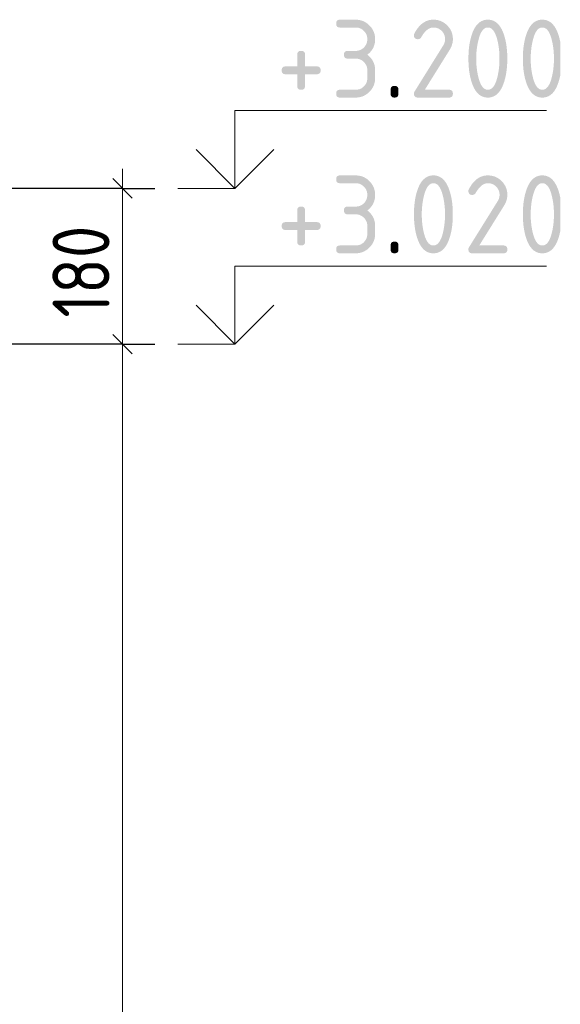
# Model space of a CAD drawing. Header units: millimetres. Extents: x -49773 to 2322955, y -3321 to 58485.
# Tile 120 of 256: x 544279 to 546362, y 26802 to 30596. Entities that reach past the tile are written whole.
import ezdxf

# ---------------------------------------------------------------- set-up
doc = ezdxf.new("R2010")
doc.units = ezdxf.units.MM
doc.layers.add('Высотная отметки_ общее', color=7, linetype='Continuous', lineweight=13)
doc.layers.add('Размерная линия_ общее', color=7, linetype='Continuous', lineweight=13)
doc.styles.add('ISOCPEUR', font='txt')

msp = doc.modelspace()

# ---------------------------------------------------------------- hatches: boundary and pattern name
at = {"layer": 'Высотная отметки_ общее', "linetype": 'Continuous', "lineweight": 25, "transparency": 33554687}
for points in [[(545573.6, 30446.1), (545543.6, 30446.1), (545541.7, 30446.1), (545540.1, 30446.3), (545538.4, 30446.6), (545537, 30447), (545535.6, 30447.5), (545534.4, 30448.2), (545533.3, 30448.9), (545532.3, 30449.8), (545531.4, 30450.8), (545530.7, 30452), (545530, 30453.1), (545529.5, 30454.5), (545529, 30456), (545528.8, 30457.6), (545528.6, 30459.2), (545528.6, 30461.1), (545528.6, 30463), (545528.8, 30464.6), (545529, 30466.3), (545529.5, 30467.7), (545530, 30469.1), (545530.7, 30470.3), (545531.4, 30471.4), (545532.3, 30472.4), (545533.3, 30473.3), (545534.4, 30474), (545535.6, 30474.7), (545537, 30475.2), (545538.4, 30475.7), (545540.1, 30475.9), (545541.7, 30476.1), (545543.6, 30476.1), (545573.6, 30476.1), (545578.3, 30476.1), (545582.6, 30477), (545587, 30477.8), (545591, 30479.4), (545595, 30481), (545598.6, 30483.5), (545602.2, 30485.9), (545605.5, 30489.2), (545608.7, 30492.5), (545611.2, 30496.1), (545613.6, 30499.7), (545615.3, 30503.7), (545616.9, 30507.7), (545617.7, 30512), (545618.5, 30516.4), (545618.5, 30521.1), (545618.5, 30525.7), (545617.7, 30530.1), (545616.9, 30534.4), (545615.2, 30538.3), (545613.6, 30542.3), (545611.1, 30545.9), (545608.7, 30549.6), (545605.4, 30552.9), (545602.1, 30556.2), (545598.4, 30558.6), (545594.8, 30561.1), (545590.8, 30562.7), (545586.8, 30564.4), (545582.5, 30565.2), (545578.2, 30566), (545573.6, 30566), (545513.6, 30566), (545511.7, 30566), (545510.1, 30566.3), (545508.4, 30566.5), (545507, 30567), (545505.6, 30567.4), (545504.4, 30568.1), (545503.3, 30568.8), (545502.3, 30569.8), (545501.4, 30570.7), (545500.7, 30571.9), (545500, 30573.1), (545499.5, 30574.5), (545499, 30575.9), (545498.8, 30577.5), (545498.6, 30579.2), (545498.6, 30581.1), (545498.6, 30582.9), (545498.8, 30584.6), (545499, 30586.2), (545499.5, 30587.6), (545500, 30589), (545500.7, 30590.2), (545501.4, 30591.4), (545502.3, 30592.3), (545503.3, 30593.3), (545504.4, 30594), (545505.6, 30594.7), (545507, 30595.1), (545508.4, 30595.6), (545510.1, 30595.8), (545511.7, 30596.1), (545513.6, 30596.1), (545573.6, 30596.1), (545577.4, 30596.1), (545581.2, 30595.7), (545584.9, 30595.4), (545588.5, 30594.7), (545592.2, 30594), (545595.6, 30593), (545599.1, 30591.9), (545602.4, 30590.6), (545605.7, 30589.2), (545608.9, 30587.5), (545612.1, 30585.7), (545615.1, 30583.7), (545618.1, 30581.6), (545621, 30579.2), (545623.9, 30576.8), (545626.6, 30574), (545629.4, 30571.3), (545631.8, 30568.4), (545634.2, 30565.5), (545636.2, 30562.5), (545638.3, 30559.4), (545640, 30556.3), (545641.7, 30553.1), (545643.1, 30549.8), (545644.5, 30546.5), (545645.5, 30543), (545646.5, 30539.6), (545647.2, 30536), (545647.9, 30532.4), (545648.3, 30528.7), (545648.6, 30525), (545648.6, 30521.1), (545648.6, 30516.4), (545648.1, 30512), (545647.7, 30507.6), (545646.7, 30503.4), (545645.8, 30499.2), (545644.4, 30495.2), (545643, 30491.2), (545641.1, 30487.5), (545639.2, 30483.7), (545636.9, 30480.2), (545634.5, 30476.7), (545631.7, 30473.4), (545628.9, 30470.1), (545625.6, 30467), (545622.4, 30464), (545618.6, 30461.1), (545622.4, 30458.3), (545625.6, 30455.2), (545628.9, 30452.1), (545631.7, 30448.8), (545634.5, 30445.5), (545636.9, 30442), (545639.2, 30438.5), (545641.1, 30434.7), (545643, 30431), (545644.4, 30427), (545645.8, 30423), (545646.7, 30418.8), (545647.7, 30414.6), (545648.1, 30410.2), (545648.6, 30405.8), (545648.6, 30401.1), (545648.6, 30371.1), (545648.6, 30367.2), (545648.3, 30363.5), (545647.9, 30359.7), (545647.2, 30356.1), (545646.5, 30352.5), (545645.5, 30349), (545644.5, 30345.6), (545643.1, 30342.3), (545641.7, 30338.9), (545640, 30335.8), (545638.3, 30332.6), (545636.2, 30329.6), (545634.1, 30326.5), (545631.7, 30323.6), (545629.3, 30320.8), (545626.5, 30318), (545623.8, 30315.3), (545620.9, 30312.9), (545618, 30310.5), (545614.9, 30308.4), (545611.9, 30306.4), (545608.7, 30304.7), (545605.6, 30302.9), (545602.3, 30301.6), (545598.9, 30300.2), (545595.5, 30299.2), (545592, 30298.1), (545588.5, 30297.5), (545584.9, 30296.8), (545581.1, 30296.4), (545577.4, 30296.1), (545573.6, 30296.1), (545513.6, 30296.1), (545511.7, 30296.1), (545510.1, 30296.3), (545508.4, 30296.6), (545507, 30297), (545505.6, 30297.5), (545504.4, 30298.2), (545503.3, 30298.9), (545502.3, 30299.8), (545501.4, 30300.8), (545500.7, 30302), (545500, 30303.1), (545499.5, 30304.5), (545499, 30305.9), (545498.8, 30307.6), (545498.6, 30309.2), (545498.6, 30311.1), (545498.6, 30313), (545498.8, 30314.6), (545499, 30316.3), (545499.5, 30317.7), (545500, 30319.1), (545500.7, 30320.3), (545501.4, 30321.4), (545502.3, 30322.4), (545503.3, 30323.3), (545504.4, 30324), (545505.6, 30324.7), (545507, 30325.2), (545508.4, 30325.7), (545510.1, 30325.9), (545511.7, 30326.1), (545513.6, 30326.1), (545573.6, 30326.1), (545578.3, 30326.1), (545582.6, 30327), (545587, 30327.8), (545591, 30329.4), (545595, 30331), (545598.6, 30333.5), (545602.2, 30335.9), (545605.5, 30339.2), (545608.7, 30342.5), (545611.2, 30346.1), (545613.6, 30349.7), (545615.3, 30353.7), (545616.9, 30357.7), (545617.7, 30362.1), (545618.5, 30366.4), (545618.5, 30371.1), (545618.5, 30401.1), (545618.5, 30405.8), (545617.7, 30410.1), (545616.9, 30414.4), (545615.2, 30418.4), (545613.6, 30422.3), (545611.1, 30426), (545608.7, 30429.6), (545605.4, 30432.9), (545602.1, 30436.2), (545598.4, 30438.7), (545594.8, 30441.1), (545590.8, 30442.8), (545586.8, 30444.4), (545582.5, 30445.3), (545578.2, 30446.1)], [(545873.2, 30596.1), (545877.1, 30596.1), (545880.9, 30595.7), (545884.6, 30595.4), (545888.2, 30594.7), (545891.8, 30594), (545895.3, 30593), (545898.7, 30592), (545902.1, 30590.6), (545905.4, 30589.2), (545908.5, 30587.5), (545911.7, 30585.8), (545914.7, 30583.8), (545917.8, 30581.7), (545920.7, 30579.3), (545923.5, 30576.9), (545926.3, 30574.2), (545929, 30571.4), (545931.4, 30568.5), (545933.8, 30565.6), (545935.9, 30562.6), (545937.9, 30559.6), (545939.6, 30556.4), (545941.4, 30553.3), (545942.7, 30549.9), (545944.1, 30546.6), (545945.1, 30543.2), (545946.1, 30539.7), (545946.8, 30536.1), (545947.5, 30532.5), (545947.9, 30528.7), (545948.2, 30525), (545948.2, 30521.1), (545948.2, 30515.8), (545947.4, 30510.4), (545946.5, 30505), (545944.8, 30499.6), (545943.1, 30494.2), (545940.5, 30488.8), (545938, 30483.4), (545934.6, 30477.9), (545840.1, 30326.1), (545933.2, 30326.1), (545935.1, 30326.1), (545936.7, 30325.9), (545938.4, 30325.7), (545939.8, 30325.2), (545941.2, 30324.7), (545942.3, 30324), (545943.5, 30323.3), (545944.5, 30322.4), (545945.4, 30321.4), (545946.1, 30320.3), (545946.8, 30319.1), (545947.3, 30317.7), (545947.7, 30316.3), (545948, 30314.6), (545948.2, 30313), (545948.2, 30311.1), (545948.2, 30309.2), (545948, 30307.6), (545947.7, 30305.9), (545947.3, 30304.5), (545946.8, 30303.1), (545946.1, 30302), (545945.4, 30300.8), (545944.5, 30299.8), (545943.5, 30298.9), (545942.3, 30298.2), (545941.2, 30297.5), (545939.8, 30297), (545938.4, 30296.6), (545936.7, 30296.3), (545935.1, 30296.1), (545933.2, 30296.1), (545813.2, 30296.1), (545811.4, 30296.1), (545809.7, 30296.3), (545808.1, 30296.6), (545806.7, 30297), (545805.3, 30297.5), (545804.1, 30298.2), (545802.9, 30298.9), (545802, 30299.8), (545801.1, 30300.8), (545800.4, 30301.9), (545799.7, 30303.1), (545799.2, 30304.5), (545798.7, 30305.9), (545798.5, 30307.6), (545798.3, 30309.2), (545798.3, 30311.1), (545798.3, 30313.4), (545798.9, 30315.5), (545799.5, 30317.7), (545800.8, 30319.7), (545910.7, 30496.3), (545912.6, 30499.3), (545914, 30502.3), (545915.4, 30505.4), (545916.3, 30508.5), (545917.3, 30511.6), (545917.8, 30514.7), (545918.2, 30517.9), (545918.2, 30521), (545918.2, 30525.7), (545917.4, 30530), (545916.6, 30534.3), (545914.9, 30538.3), (545913.3, 30542.3), (545910.8, 30545.9), (545908.3, 30549.6), (545905, 30552.9), (545901.7, 30556.1), (545898.1, 30558.6), (545894.5, 30561.1), (545890.5, 30562.7), (545886.5, 30564.4), (545882.2, 30565.2), (545877.9, 30566), (545873.2, 30566), (545870, 30566), (545866.9, 30565.4), (545863.8, 30564.8), (545860.8, 30563.7), (545857.7, 30562.5), (545854.7, 30560.7), (545851.7, 30559), (545848.8, 30556.6), (545845.8, 30554.2), (545842.9, 30551.3), (545840.1, 30548.3), (545837.2, 30544.8), (545834.4, 30541.3), (545831.7, 30537.2), (545828.9, 30533), (545826.2, 30528.3), (545825.2, 30526.5), (545823.9, 30525.1), (545822.5, 30523.8), (545820.9, 30522.9), (545819.3, 30522), (545817.4, 30521.5), (545815.5, 30521), (545813.2, 30521), (545811.4, 30521), (545809.7, 30521.3), (545808.1, 30521.5), (545806.7, 30522), (545805.3, 30522.4), (545804.1, 30523.2), (545802.9, 30523.9), (545802, 30524.8), (545801.1, 30525.7), (545800.4, 30526.9), (545799.7, 30528.1), (545799.2, 30529.5), (545798.7, 30530.9), (545798.5, 30532.5), (545798.3, 30534.2), (545798.3, 30536), (545798.3, 30537.7), (545798.6, 30539.3), (545798.9, 30540.8), (545799.6, 30542.2), (545803.1, 30548.9), (545806.9, 30554.8), (545810.7, 30560.7), (545814.7, 30565.8), (545818.7, 30570.8), (545823.1, 30575), (545827.4, 30579.2), (545832, 30582.6), (545836.6, 30586), (545841.5, 30588.5), (545846.4, 30591), (545851.5, 30592.7), (545856.7, 30594.4), (545862.1, 30595.2), (545867.5, 30596.1)], [(545348.6, 30386), (545303.6, 30386), (545301.7, 30386), (545300.1, 30386.2), (545298.5, 30386.4), (545297.1, 30386.9), (545295.6, 30387.4), (545294.5, 30388.1), (545293.3, 30388.8), (545292.4, 30389.7), (545291.4, 30390.7), (545290.7, 30391.8), (545290, 30393), (545289.6, 30394.4), (545289.1, 30395.8), (545288.9, 30397.5), (545288.6, 30399.1), (545288.6, 30401), (545288.6, 30402.9), (545288.9, 30404.5), (545289.1, 30406.2), (545289.6, 30407.6), (545290, 30409), (545290.7, 30410.2), (545291.4, 30411.3), (545292.4, 30412.3), (545293.3, 30413.2), (545294.5, 30413.9), (545295.6, 30414.6), (545297.1, 30415.1), (545298.5, 30415.6), (545300.1, 30415.8), (545301.7, 30416), (545303.6, 30416), (545348.6, 30416), (545348.6, 30461.1), (545348.6, 30463), (545348.8, 30464.6), (545349.1, 30466.3), (545349.5, 30467.7), (545350, 30469.1), (545350.7, 30470.3), (545351.4, 30471.4), (545352.4, 30472.4), (545353.3, 30473.3), (545354.5, 30474), (545355.6, 30474.7), (545357.1, 30475.2), (545358.5, 30475.7), (545360.1, 30475.9), (545361.7, 30476.1), (545363.6, 30476.1), (545365.5, 30476.1), (545367.2, 30475.9), (545368.8, 30475.7), (545370.2, 30475.2), (545371.6, 30474.7), (545372.8, 30474), (545374, 30473.3), (545374.9, 30472.4), (545375.8, 30471.4), (545376.5, 30470.3), (545377.2, 30469.1), (545377.7, 30467.7), (545378.2, 30466.3), (545378.4, 30464.6), (545378.7, 30463), (545378.7, 30461.1), (545378.7, 30416), (545423.6, 30416), (545425.5, 30416), (545427.2, 30415.8), (545428.8, 30415.6), (545430.2, 30415.1), (545431.6, 30414.6), (545432.8, 30413.9), (545434, 30413.2), (545434.9, 30412.3), (545435.8, 30411.3), (545436.5, 30410.2), (545437.2, 30409), (545437.7, 30407.6), (545438.2, 30406.2), (545438.4, 30404.5), (545438.6, 30402.9), (545438.6, 30401), (545438.6, 30399.1), (545438.4, 30397.5), (545438.2, 30395.8), (545437.7, 30394.4), (545437.2, 30393), (545436.5, 30391.8), (545435.8, 30390.7), (545434.9, 30389.7), (545434, 30388.8), (545432.8, 30388.1), (545431.6, 30387.4), (545430.2, 30386.9), (545428.8, 30386.4), (545427.2, 30386.2), (545425.5, 30386), (545423.6, 30386), (545378.7, 30386), (545378.7, 30341.1), (545378.7, 30339.2), (545378.4, 30337.6), (545378.2, 30336), (545377.7, 30334.6), (545377.2, 30333.2), (545376.5, 30332), (545375.8, 30330.8), (545374.9, 30329.9), (545374, 30328.9), (545372.8, 30328.2), (545371.6, 30327.5), (545370.2, 30327.1), (545368.8, 30326.6), (545367.2, 30326.4), (545365.5, 30326.1), (545363.6, 30326.1), (545361.7, 30326.1), (545360.1, 30326.4), (545358.5, 30326.6), (545357.1, 30327.1), (545355.6, 30327.5), (545354.5, 30328.2), (545353.3, 30328.9), (545352.4, 30329.9), (545351.4, 30330.8), (545350.7, 30332), (545350, 30333.2), (545349.5, 30334.6), (545349.1, 30336), (545348.8, 30337.6), (545348.6, 30339.2), (545348.6, 30341.1)], [(545708.4, 30326.1), (545708.4, 30328), (545708.7, 30329.7), (545708.9, 30331.3), (545709.4, 30332.7), (545709.8, 30334.1), (545710.5, 30335.3), (545711.3, 30336.5), (545712.2, 30337.4), (545713.1, 30338.3), (545714.3, 30339.1), (545715.5, 30339.8), (545716.9, 30340.2), (545718.3, 30340.7), (545719.9, 30340.9), (545721.6, 30341.2), (545723.5, 30341.2), (545725.3, 30341.2), (545727, 30340.9), (545728.6, 30340.7), (545730, 30340.2), (545731.4, 30339.8), (545732.6, 30339.1), (545733.8, 30338.3), (545734.7, 30337.4), (545735.7, 30336.5), (545736.4, 30335.3), (545737.1, 30334.1), (545737.6, 30332.7), (545738, 30331.3), (545738.3, 30329.7), (545738.5, 30328), (545738.5, 30326.1), (545738.5, 30311.1), (545738.5, 30309.2), (545738.3, 30307.6), (545738, 30305.9), (545737.6, 30304.5), (545737.1, 30303.1), (545736.4, 30302), (545735.7, 30300.8), (545734.7, 30299.8), (545733.8, 30298.9), (545732.6, 30298.2), (545731.4, 30297.5), (545730, 30297), (545728.6, 30296.6), (545727, 30296.3), (545725.3, 30296.1), (545723.5, 30296.1), (545721.6, 30296.1), (545719.9, 30296.3), (545718.3, 30296.6), (545716.9, 30297), (545715.5, 30297.5), (545714.3, 30298.2), (545713.1, 30298.9), (545712.2, 30299.8), (545711.3, 30300.8), (545710.5, 30302), (545709.8, 30303.1), (545709.4, 30304.5), (545708.9, 30305.9), (545708.7, 30307.6), (545708.4, 30309.2), (545708.4, 30311.1)], [(545573.6, 29846.1), (545543.6, 29846.1), (545541.7, 29846.1), (545540.1, 29846.3), (545538.4, 29846.6), (545537, 29847), (545535.6, 29847.5), (545534.4, 29848.2), (545533.3, 29848.9), (545532.3, 29849.8), (545531.4, 29850.8), (545530.7, 29852), (545530, 29853.1), (545529.5, 29854.5), (545529, 29856), (545528.8, 29857.6), (545528.6, 29859.2), (545528.6, 29861.1), (545528.6, 29863), (545528.8, 29864.6), (545529, 29866.3), (545529.5, 29867.7), (545530, 29869.1), (545530.7, 29870.3), (545531.4, 29871.4), (545532.3, 29872.4), (545533.3, 29873.3), (545534.4, 29874), (545535.6, 29874.7), (545537, 29875.2), (545538.4, 29875.7), (545540.1, 29875.9), (545541.7, 29876.1), (545543.6, 29876.1), (545573.6, 29876.1), (545578.3, 29876.1), (545582.6, 29877), (545587, 29877.8), (545591, 29879.4), (545595, 29881), (545598.6, 29883.5), (545602.2, 29885.9), (545605.5, 29889.2), (545608.7, 29892.5), (545611.2, 29896.1), (545613.6, 29899.7), (545615.3, 29903.7), (545616.9, 29907.7), (545617.7, 29912), (545618.5, 29916.4), (545618.5, 29921.1), (545618.5, 29925.7), (545617.7, 29930.1), (545616.9, 29934.4), (545615.2, 29938.3), (545613.6, 29942.3), (545611.1, 29945.9), (545608.7, 29949.6), (545605.4, 29952.9), (545602.1, 29956.2), (545598.4, 29958.6), (545594.8, 29961.1), (545590.8, 29962.7), (545586.8, 29964.4), (545582.5, 29965.2), (545578.2, 29966), (545573.6, 29966), (545513.6, 29966), (545511.7, 29966), (545510.1, 29966.3), (545508.4, 29966.5), (545507, 29967), (545505.6, 29967.4), (545504.4, 29968.1), (545503.3, 29968.8), (545502.3, 29969.8), (545501.4, 29970.7), (545500.7, 29971.9), (545500, 29973.1), (545499.5, 29974.5), (545499, 29975.9), (545498.8, 29977.5), (545498.6, 29979.2), (545498.6, 29981.1), (545498.6, 29982.9), (545498.8, 29984.6), (545499, 29986.2), (545499.5, 29987.6), (545500, 29989), (545500.7, 29990.2), (545501.4, 29991.4), (545502.3, 29992.3), (545503.3, 29993.3), (545504.4, 29994), (545505.6, 29994.7), (545507, 29995.1), (545508.4, 29995.6), (545510.1, 29995.8), (545511.7, 29996.1), (545513.6, 29996.1), (545573.6, 29996.1), (545577.4, 29996.1), (545581.2, 29995.7), (545584.9, 29995.4), (545588.5, 29994.7), (545592.2, 29994), (545595.6, 29993), (545599.1, 29991.9), (545602.4, 29990.6), (545605.7, 29989.2), (545608.9, 29987.5), (545612.1, 29985.7), (545615.1, 29983.7), (545618.1, 29981.6), (545621, 29979.2), (545623.9, 29976.8), (545626.6, 29974), (545629.4, 29971.3), (545631.8, 29968.4), (545634.2, 29965.5), (545636.2, 29962.5), (545638.3, 29959.4), (545640, 29956.3), (545641.7, 29953.1), (545643.1, 29949.8), (545644.5, 29946.5), (545645.5, 29943), (545646.5, 29939.6), (545647.2, 29936), (545647.9, 29932.4), (545648.3, 29928.7), (545648.6, 29925), (545648.6, 29921.1), (545648.6, 29916.4), (545648.1, 29912), (545647.7, 29907.6), (545646.7, 29903.4), (545645.8, 29899.2), (545644.4, 29895.2), (545643, 29891.2), (545641.1, 29887.5), (545639.2, 29883.7), (545636.9, 29880.2), (545634.5, 29876.7), (545631.7, 29873.4), (545628.9, 29870.1), (545625.6, 29867), (545622.4, 29864), (545618.6, 29861.1), (545622.4, 29858.3), (545625.6, 29855.2), (545628.9, 29852.1), (545631.7, 29848.8), (545634.5, 29845.5), (545636.9, 29842), (545639.2, 29838.5), (545641.1, 29834.7), (545643, 29831), (545644.4, 29827), (545645.8, 29823), (545646.7, 29818.8), (545647.7, 29814.6), (545648.1, 29810.2), (545648.6, 29805.8), (545648.6, 29801.1), (545648.6, 29771.1), (545648.6, 29767.2), (545648.3, 29763.5), (545647.9, 29759.7), (545647.2, 29756.1), (545646.5, 29752.5), (545645.5, 29749), (545644.5, 29745.6), (545643.1, 29742.3), (545641.7, 29738.9), (545640, 29735.8), (545638.3, 29732.6), (545636.2, 29729.6), (545634.1, 29726.5), (545631.7, 29723.6), (545629.3, 29720.8), (545626.5, 29718), (545623.8, 29715.3), (545620.9, 29712.9), (545618, 29710.5), (545614.9, 29708.4), (545611.9, 29706.4), (545608.7, 29704.7), (545605.6, 29702.9), (545602.3, 29701.6), (545598.9, 29700.2), (545595.5, 29699.2), (545592, 29698.1), (545588.5, 29697.5), (545584.9, 29696.8), (545581.1, 29696.4), (545577.4, 29696.1), (545573.6, 29696.1), (545513.6, 29696.1), (545511.7, 29696.1), (545510.1, 29696.3), (545508.4, 29696.6), (545507, 29697), (545505.6, 29697.5), (545504.4, 29698.2), (545503.3, 29698.9), (545502.3, 29699.8), (545501.4, 29700.8), (545500.7, 29702), (545500, 29703.1), (545499.5, 29704.5), (545499, 29705.9), (545498.8, 29707.6), (545498.6, 29709.2), (545498.6, 29711.1), (545498.6, 29713), (545498.8, 29714.6), (545499, 29716.3), (545499.5, 29717.7), (545500, 29719.1), (545500.7, 29720.3), (545501.4, 29721.4), (545502.3, 29722.4), (545503.3, 29723.3), (545504.4, 29724), (545505.6, 29724.7), (545507, 29725.2), (545508.4, 29725.7), (545510.1, 29725.9), (545511.7, 29726.1), (545513.6, 29726.1), (545573.6, 29726.1), (545578.3, 29726.1), (545582.6, 29727), (545587, 29727.8), (545591, 29729.4), (545595, 29731), (545598.6, 29733.5), (545602.2, 29735.9), (545605.5, 29739.2), (545608.7, 29742.5), (545611.2, 29746.1), (545613.6, 29749.7), (545615.3, 29753.7), (545616.9, 29757.7), (545617.7, 29762.1), (545618.5, 29766.4), (545618.5, 29771.1), (545618.5, 29801.1), (545618.5, 29805.8), (545617.7, 29810.1), (545616.9, 29814.4), (545615.2, 29818.4), (545613.6, 29822.3), (545611.1, 29826), (545608.7, 29829.6), (545605.4, 29832.9), (545602.1, 29836.2), (545598.4, 29838.7), (545594.8, 29841.1), (545590.8, 29842.8), (545586.8, 29844.4), (545582.5, 29845.3), (545578.2, 29846.1)], [(546083.1, 29996.1), (546087, 29996.1), (546090.7, 29995.7), (546094.4, 29995.4), (546098, 29994.7), (546101.7, 29994), (546105.1, 29993), (546108.6, 29992), (546111.9, 29990.6), (546115.2, 29989.2), (546118.4, 29987.5), (546121.6, 29985.8), (546124.6, 29983.8), (546127.6, 29981.7), (546130.5, 29979.3), (546133.4, 29976.9), (546136.1, 29974.2), (546138.9, 29971.4), (546141.3, 29968.5), (546143.6, 29965.6), (546145.7, 29962.6), (546147.8, 29959.6), (546149.5, 29956.4), (546151.2, 29953.3), (546152.6, 29949.9), (546153.9, 29946.6), (546155, 29943.2), (546156, 29939.7), (546156.7, 29936.1), (546157.4, 29932.5), (546157.7, 29928.7), (546158, 29925), (546158, 29921.1), (546158, 29915.8), (546157.2, 29910.4), (546156.3, 29905), (546154.6, 29899.6), (546152.9, 29894.2), (546150.4, 29888.8), (546147.8, 29883.4), (546144.4, 29877.9), (546049.9, 29726.1), (546143, 29726.1), (546144.9, 29726.1), (546146.6, 29725.9), (546148.2, 29725.7), (546149.6, 29725.2), (546151, 29724.7), (546152.2, 29724), (546153.4, 29723.3), (546154.3, 29722.4), (546155.2, 29721.4), (546155.9, 29720.3), (546156.6, 29719.1), (546157.1, 29717.7), (546157.6, 29716.3), (546157.8, 29714.6), (546158, 29713), (546158, 29711.1), (546158, 29709.2), (546157.8, 29707.6), (546157.6, 29705.9), (546157.1, 29704.5), (546156.6, 29703.1), (546155.9, 29702), (546155.2, 29700.8), (546154.3, 29699.8), (546153.4, 29698.9), (546152.2, 29698.2), (546151, 29697.5), (546149.6, 29697), (546148.2, 29696.6), (546146.6, 29696.3), (546144.9, 29696.1), (546143, 29696.1), (546023.1, 29696.1), (546021.2, 29696.1), (546019.6, 29696.3), (546017.9, 29696.6), (546016.5, 29697), (546015.1, 29697.5), (546013.9, 29698.2), (546012.8, 29698.9), (546011.8, 29699.8), (546010.9, 29700.8), (546010.2, 29701.9), (546009.5, 29703.1), (546009, 29704.5), (546008.6, 29705.9), (546008.3, 29707.6), (546008.1, 29709.2), (546008.1, 29711.1), (546008.1, 29713.4), (546008.7, 29715.5), (546009.3, 29717.7), (546010.6, 29719.7), (546120.5, 29896.3), (546122.4, 29899.3), (546123.8, 29902.3), (546125.2, 29905.4), (546126.2, 29908.5), (546127.1, 29911.6), (546127.6, 29914.7), (546128, 29917.9), (546128, 29921), (546128, 29925.7), (546127.2, 29930), (546126.4, 29934.3), (546124.8, 29938.3), (546123.1, 29942.3), (546120.6, 29945.9), (546118.2, 29949.6), (546114.9, 29952.9), (546111.6, 29956.1), (546107.9, 29958.6), (546104.3, 29961.1), (546100.3, 29962.7), (546096.4, 29964.4), (546092, 29965.2), (546087.7, 29966), (546083.1, 29966), (546079.9, 29966), (546076.8, 29965.4), (546073.6, 29964.8), (546070.6, 29963.7), (546067.5, 29962.5), (546064.5, 29960.7), (546061.5, 29959), (546058.6, 29956.6), (546055.6, 29954.2), (546052.8, 29951.3), (546049.9, 29948.3), (546047.1, 29944.8), (546044.2, 29941.3), (546041.5, 29937.2), (546038.7, 29933), (546036, 29928.3), (546035, 29926.5), (546033.7, 29925.1), (546032.4, 29923.8), (546030.8, 29922.9), (546029.1, 29922), (546027.2, 29921.5), (546025.3, 29921), (546023.1, 29921), (546021.2, 29921), (546019.6, 29921.3), (546017.9, 29921.5), (546016.5, 29922), (546015.1, 29922.4), (546013.9, 29923.2), (546012.8, 29923.9), (546011.8, 29924.8), (546010.9, 29925.7), (546010.2, 29926.9), (546009.5, 29928.1), (546009, 29929.5), (546008.6, 29930.9), (546008.3, 29932.5), (546008.1, 29934.2), (546008.1, 29936), (546008.1, 29937.7), (546008.4, 29939.3), (546008.8, 29940.8), (546009.5, 29942.2), (546012.9, 29948.9), (546016.7, 29954.8), (546020.5, 29960.7), (546024.5, 29965.8), (546028.6, 29970.8), (546032.9, 29975), (546037.2, 29979.2), (546041.8, 29982.6), (546046.4, 29986), (546051.3, 29988.5), (546056.2, 29991), (546061.3, 29992.7), (546066.5, 29994.4), (546071.9, 29995.2), (546077.4, 29996.1)], [(545348.6, 29786), (545303.6, 29786), (545301.7, 29786), (545300.1, 29786.2), (545298.5, 29786.4), (545297.1, 29786.9), (545295.6, 29787.4), (545294.5, 29788.1), (545293.3, 29788.8), (545292.4, 29789.7), (545291.4, 29790.7), (545290.7, 29791.8), (545290, 29793), (545289.6, 29794.4), (545289.1, 29795.8), (545288.9, 29797.5), (545288.6, 29799.1), (545288.6, 29801), (545288.6, 29802.9), (545288.9, 29804.5), (545289.1, 29806.2), (545289.6, 29807.6), (545290, 29809), (545290.7, 29810.2), (545291.4, 29811.3), (545292.4, 29812.3), (545293.3, 29813.2), (545294.5, 29813.9), (545295.6, 29814.6), (545297.1, 29815.1), (545298.5, 29815.6), (545300.1, 29815.8), (545301.7, 29816), (545303.6, 29816), (545348.6, 29816), (545348.6, 29861.1), (545348.6, 29863), (545348.8, 29864.6), (545349.1, 29866.3), (545349.5, 29867.7), (545350, 29869.1), (545350.7, 29870.3), (545351.4, 29871.4), (545352.4, 29872.4), (545353.3, 29873.3), (545354.5, 29874), (545355.6, 29874.7), (545357.1, 29875.2), (545358.5, 29875.7), (545360.1, 29875.9), (545361.7, 29876.1), (545363.6, 29876.1), (545365.5, 29876.1), (545367.2, 29875.9), (545368.8, 29875.7), (545370.2, 29875.2), (545371.6, 29874.7), (545372.8, 29874), (545374, 29873.3), (545374.9, 29872.4), (545375.8, 29871.4), (545376.5, 29870.3), (545377.2, 29869.1), (545377.7, 29867.7), (545378.2, 29866.3), (545378.4, 29864.6), (545378.7, 29863), (545378.7, 29861.1), (545378.7, 29816), (545423.6, 29816), (545425.5, 29816), (545427.2, 29815.8), (545428.8, 29815.6), (545430.2, 29815.1), (545431.6, 29814.6), (545432.8, 29813.9), (545434, 29813.2), (545434.9, 29812.3), (545435.8, 29811.3), (545436.5, 29810.2), (545437.2, 29809), (545437.7, 29807.6), (545438.2, 29806.2), (545438.4, 29804.5), (545438.6, 29802.9), (545438.6, 29801), (545438.6, 29799.1), (545438.4, 29797.5), (545438.2, 29795.8), (545437.7, 29794.4), (545437.2, 29793), (545436.5, 29791.8), (545435.8, 29790.7), (545434.9, 29789.7), (545434, 29788.8), (545432.8, 29788.1), (545431.6, 29787.4), (545430.2, 29786.9), (545428.8, 29786.4), (545427.2, 29786.2), (545425.5, 29786), (545423.6, 29786), (545378.7, 29786), (545378.7, 29741.1), (545378.7, 29739.2), (545378.4, 29737.6), (545378.2, 29736), (545377.7, 29734.6), (545377.2, 29733.2), (545376.5, 29732), (545375.8, 29730.8), (545374.9, 29729.9), (545374, 29728.9), (545372.8, 29728.2), (545371.6, 29727.5), (545370.2, 29727.1), (545368.8, 29726.6), (545367.2, 29726.4), (545365.5, 29726.1), (545363.6, 29726.1), (545361.7, 29726.1), (545360.1, 29726.4), (545358.5, 29726.6), (545357.1, 29727.1), (545355.6, 29727.5), (545354.5, 29728.2), (545353.3, 29728.9), (545352.4, 29729.9), (545351.4, 29730.8), (545350.7, 29732), (545350, 29733.2), (545349.5, 29734.6), (545349.1, 29736), (545348.8, 29737.6), (545348.6, 29739.2), (545348.6, 29741.1)], [(545708.4, 29726.1), (545708.4, 29728), (545708.7, 29729.7), (545708.9, 29731.3), (545709.4, 29732.7), (545709.8, 29734.1), (545710.5, 29735.3), (545711.3, 29736.5), (545712.2, 29737.4), (545713.1, 29738.3), (545714.3, 29739.1), (545715.5, 29739.8), (545716.9, 29740.2), (545718.3, 29740.7), (545719.9, 29740.9), (545721.6, 29741.2), (545723.5, 29741.2), (545725.3, 29741.2), (545727, 29740.9), (545728.6, 29740.7), (545730, 29740.2), (545731.4, 29739.8), (545732.6, 29739.1), (545733.8, 29738.3), (545734.7, 29737.4), (545735.7, 29736.5), (545736.4, 29735.3), (545737.1, 29734.1), (545737.6, 29732.7), (545738, 29731.3), (545738.3, 29729.7), (545738.5, 29728), (545738.5, 29726.1), (545738.5, 29711.1), (545738.5, 29709.2), (545738.3, 29707.6), (545738, 29705.9), (545737.6, 29704.5), (545737.1, 29703.1), (545736.4, 29702), (545735.7, 29700.8), (545734.7, 29699.8), (545733.8, 29698.9), (545732.6, 29698.2), (545731.4, 29697.5), (545730, 29697), (545728.6, 29696.6), (545727, 29696.3), (545725.3, 29696.1), (545723.5, 29696.1), (545721.6, 29696.1), (545719.9, 29696.3), (545718.3, 29696.6), (545716.9, 29697), (545715.5, 29697.5), (545714.3, 29698.2), (545713.1, 29698.9), (545712.2, 29699.8), (545711.3, 29700.8), (545710.5, 29702), (545709.8, 29703.1), (545709.4, 29704.5), (545708.9, 29705.9), (545708.7, 29707.6), (545708.4, 29709.2), (545708.4, 29711.1)]]:
    msp.add_hatch(color=7, dxfattribs=at).paths.add_polyline_path(points, flags=16)
h = msp.add_hatch(color=7, dxfattribs=at)
h.paths.add_polyline_path([(546127.8, 30446.1), (546127.8, 30455.4), (546127.3, 30464.4), (546126.8, 30473.5), (546125.8, 30482.3), (546124.9, 30491), (546123.4, 30499.5), (546121.9, 30508), (546119.9, 30516.3), (546118.4, 30522.5), (546116.7, 30527.9), (546115, 30533.4), (546113.1, 30538), (546111.2, 30542.7), (546109.1, 30546.6), (546107, 30550.5), (546104.7, 30553.6), (546102.4, 30556.7), (546099.9, 30559), (546097.4, 30561.4), (546094.6, 30562.9), (546091.9, 30564.5), (546089, 30565.3), (546086.1, 30566), (546083, 30566), (546079.9, 30566), (546077, 30565.3), (546074.2, 30564.5), (546071.5, 30562.9), (546068.8, 30561.3), (546066.3, 30559), (546063.8, 30556.7), (546061.5, 30553.5), (546059.2, 30550.4), (546057.1, 30546.5), (546055, 30542.6), (546053.1, 30537.9), (546051.2, 30533.2), (546049.6, 30527.8), (546047.9, 30522.3), (546046.4, 30516.1), (546044.3, 30507.7), (546042.8, 30499.1), (546041.3, 30490.5), (546040.2, 30481.8), (546039.2, 30473), (546038.7, 30464.1), (546038.2, 30455.2), (546038.2, 30446.1), (546038.2, 30436.8), (546038.7, 30427.8), (546039.2, 30418.8), (546040.2, 30410), (546041.2, 30401.3), (546042.7, 30392.7), (546044.1, 30384.2), (546046.1, 30375.9), (546047.6, 30369.7), (546049.3, 30364.2), (546051, 30358.8), (546052.9, 30354.1), (546054.8, 30349.5), (546056.9, 30345.6), (546059, 30341.7), (546061.3, 30338.6), (546063.7, 30335.5), (546066.2, 30333.1), (546068.7, 30330.8), (546071.4, 30329.3), (546074.1, 30327.7), (546077, 30326.9), (546079.9, 30326.1), (546083, 30326.1), (546086.1, 30326.1), (546089, 30326.9), (546091.9, 30327.7), (546094.6, 30329.3), (546097.4, 30330.8), (546099.9, 30333.1), (546102.4, 30335.5), (546104.7, 30338.6), (546107, 30341.7), (546109.1, 30345.6), (546111.2, 30349.5), (546113.1, 30354.1), (546115, 30358.8), (546116.7, 30364.2), (546118.4, 30369.7), (546119.9, 30375.9), (546121.9, 30384.2), (546123.4, 30392.7), (546124.9, 30401.3), (546125.8, 30410), (546126.8, 30418.8), (546127.3, 30427.8), (546127.8, 30436.8)])
h.paths.add_polyline_path([(546157.9, 30446.1), (546157.9, 30439.4), (546157.7, 30432.9), (546157.5, 30426.4), (546157.1, 30420.2), (546156.6, 30413.9), (546156, 30407.9), (546155.4, 30401.9), (546154.6, 30396.1), (546153.8, 30390.3), (546152.7, 30384.7), (546151.7, 30379.2), (546150.5, 30373.8), (546149.2, 30368.5), (546147.8, 30363.4), (546146.4, 30358.2), (546144.7, 30353.4), (546142.3, 30346.2), (546139.5, 30339.9), (546136.8, 30333.7), (546133.6, 30328.3), (546130.5, 30322.9), (546127, 30318.5), (546123.5, 30314), (546119.7, 30310.4), (546115.8, 30306.8), (546111.6, 30304.1), (546107.4, 30301.5), (546102.8, 30299.7), (546098.2, 30297.9), (546093.3, 30297), (546088.3, 30296.1), (546083, 30296.1), (546077.7, 30296.1), (546072.8, 30297), (546067.8, 30297.9), (546063.2, 30299.7), (546058.7, 30301.4), (546054.5, 30304.1), (546050.2, 30306.8), (546046.4, 30310.3), (546042.5, 30313.9), (546039, 30318.4), (546035.5, 30322.8), (546032.4, 30328.2), (546029.3, 30333.5), (546026.5, 30339.8), (546023.7, 30346), (546021.3, 30353.1), (546019.7, 30358), (546018.2, 30363.1), (546016.8, 30368.2), (546015.6, 30373.6), (546014.3, 30378.9), (546013.3, 30384.5), (546012.3, 30390.1), (546011.4, 30395.9), (546010.6, 30401.7), (546010, 30407.8), (546009.4, 30413.8), (546009, 30420.1), (546008.6, 30426.3), (546008.4, 30432.8), (546008.2, 30439.3), (546008.2, 30446.1), (546008.2, 30452.8), (546008.4, 30459.3), (546008.6, 30465.8), (546009, 30472.1), (546009.4, 30478.4), (546010, 30484.4), (546010.6, 30490.4), (546011.4, 30496.3), (546012.3, 30502.1), (546013.3, 30507.6), (546014.3, 30513.2), (546015.6, 30518.6), (546016.8, 30523.9), (546018.2, 30529), (546019.7, 30534.2), (546021.3, 30539), (546023.7, 30546.2), (546026.5, 30552.4), (546029.3, 30558.6), (546032.4, 30564), (546035.5, 30569.3), (546039, 30573.8), (546042.5, 30578.3), (546046.4, 30581.8), (546050.2, 30585.4), (546054.5, 30588.1), (546058.7, 30590.7), (546063.2, 30592.5), (546067.8, 30594.3), (546072.8, 30595.2), (546077.7, 30596.1), (546083, 30596.1), (546088.3, 30596.1), (546093.3, 30595.2), (546098.2, 30594.3), (546102.8, 30592.5), (546107.4, 30590.7), (546111.6, 30588), (546115.8, 30585.4), (546119.7, 30581.8), (546123.5, 30578.2), (546127, 30573.7), (546130.5, 30569.2), (546133.6, 30563.9), (546136.8, 30558.5), (546139.5, 30552.2), (546142.3, 30546), (546144.7, 30538.8), (546146.4, 30533.9), (546147.8, 30528.8), (546149.2, 30523.7), (546150.5, 30518.4), (546151.7, 30513), (546152.7, 30507.4), (546153.8, 30501.9), (546154.6, 30496.1), (546155.4, 30490.3), (546156, 30484.3), (546156.6, 30478.2), (546157.1, 30472), (546157.5, 30465.7), (546157.7, 30459.3), (546157.9, 30452.8)], flags=16)
h = msp.add_hatch(color=7, dxfattribs=at)
h.paths.add_polyline_path([(546337.7, 30446.1), (546337.7, 30455.4), (546337.2, 30464.4), (546336.7, 30473.5), (546335.7, 30482.3), (546334.7, 30491), (546333.2, 30499.5), (546331.7, 30508), (546329.7, 30516.3), (546328.2, 30522.5), (546326.5, 30527.9), (546324.8, 30533.4), (546322.9, 30538), (546321, 30542.7), (546318.9, 30546.6), (546316.8, 30550.5), (546314.5, 30553.6), (546312.2, 30556.7), (546309.7, 30559), (546307.2, 30561.4), (546304.5, 30562.9), (546301.8, 30564.5), (546298.9, 30565.3), (546296, 30566), (546292.8, 30566), (546289.8, 30566), (546286.9, 30565.3), (546284, 30564.5), (546281.3, 30562.9), (546278.6, 30561.3), (546276.1, 30559), (546273.6, 30556.7), (546271.4, 30553.5), (546269.1, 30550.4), (546267, 30546.5), (546264.9, 30542.6), (546263, 30537.9), (546261.1, 30533.2), (546259.4, 30527.8), (546257.7, 30522.3), (546256.2, 30516.1), (546254.1, 30507.7), (546252.6, 30499.1), (546251.1, 30490.5), (546250.1, 30481.8), (546249.1, 30473), (546248.6, 30464.1), (546248, 30455.2), (546248, 30446.1), (546248, 30436.8), (546248.5, 30427.8), (546249, 30418.8), (546250, 30410), (546251, 30401.3), (546252.5, 30392.7), (546254, 30384.2), (546256, 30375.9), (546257.5, 30369.7), (546259.2, 30364.2), (546260.9, 30358.8), (546262.8, 30354.1), (546264.7, 30349.5), (546266.8, 30345.6), (546268.9, 30341.7), (546271.2, 30338.6), (546273.5, 30335.5), (546276, 30333.1), (546278.5, 30330.8), (546281.2, 30329.3), (546283.9, 30327.7), (546286.8, 30326.9), (546289.7, 30326.1), (546292.8, 30326.1), (546296, 30326.1), (546298.9, 30326.9), (546301.8, 30327.7), (546304.5, 30329.3), (546307.2, 30330.8), (546309.7, 30333.1), (546312.2, 30335.5), (546314.5, 30338.6), (546316.8, 30341.7), (546318.9, 30345.6), (546321, 30349.5), (546322.9, 30354.1), (546324.8, 30358.8), (546326.5, 30364.2), (546328.2, 30369.7), (546329.7, 30375.9), (546331.7, 30384.2), (546333.2, 30392.7), (546334.7, 30401.3), (546335.7, 30410), (546336.7, 30418.8), (546337.2, 30427.8), (546337.7, 30436.8)])
h.paths.add_polyline_path([(546362.2, 30446.1), (546362.2, 30382.5), (546361.5, 30379.2), (546360.3, 30373.8), (546359.1, 30368.5), (546357.6, 30363.4), (546356.2, 30358.2), (546354.5, 30353.4), (546352.1, 30346.2), (546349.4, 30339.9), (546346.6, 30333.7), (546343.5, 30328.3), (546340.3, 30322.9), (546336.8, 30318.5), (546333.3, 30314), (546329.5, 30310.4), (546325.6, 30306.8), (546321.4, 30304.1), (546317.2, 30301.5), (546312.6, 30299.7), (546308, 30297.9), (546303.1, 30297), (546298.2, 30296.1), (546292.8, 30296.1), (546287.5, 30296.1), (546282.6, 30297), (546277.7, 30297.9), (546273.1, 30299.7), (546268.5, 30301.4), (546264.3, 30304.1), (546260.1, 30306.8), (546256.2, 30310.3), (546252.4, 30313.9), (546248.9, 30318.4), (546245.4, 30322.8), (546242.2, 30328.2), (546239.1, 30333.5), (546236.3, 30339.8), (546233.6, 30346), (546231.1, 30353.1), (546229.5, 30358), (546228.1, 30363.1), (546226.6, 30368.2), (546225.4, 30373.6), (546224.2, 30378.9), (546223.1, 30384.5), (546222.1, 30390.1), (546221.3, 30395.9), (546220.4, 30401.7), (546219.8, 30407.8), (546219.2, 30413.8), (546218.8, 30420.1), (546218.4, 30426.3), (546218.2, 30432.8), (546218, 30439.3), (546218, 30446.1), (546218, 30452.8), (546218.2, 30459.3), (546218.4, 30465.8), (546218.8, 30472.1), (546219.2, 30478.4), (546219.8, 30484.4), (546220.4, 30490.4), (546221.3, 30496.3), (546222.1, 30502.1), (546223.1, 30507.6), (546224.2, 30513.2), (546225.4, 30518.6), (546226.6, 30523.9), (546228.1, 30529), (546229.5, 30534.2), (546231.1, 30539), (546233.6, 30546.2), (546236.3, 30552.4), (546239.1, 30558.6), (546242.2, 30564), (546245.4, 30569.3), (546248.9, 30573.8), (546252.4, 30578.3), (546256.2, 30581.8), (546260.1, 30585.4), (546264.3, 30588.1), (546268.5, 30590.7), (546273.1, 30592.5), (546277.7, 30594.3), (546282.6, 30595.2), (546287.5, 30596.1), (546292.8, 30596.1), (546298.2, 30596.1), (546303.1, 30595.2), (546308, 30594.3), (546312.6, 30592.5), (546317.2, 30590.7), (546321.4, 30588), (546325.6, 30585.4), (546329.5, 30581.8), (546333.3, 30578.2), (546336.8, 30573.7), (546340.3, 30569.2), (546343.5, 30563.9), (546346.6, 30558.5), (546349.4, 30552.2), (546352.1, 30546), (546354.5, 30538.8), (546356.2, 30533.9), (546357.6, 30528.8), (546359.1, 30523.7), (546360.3, 30518.4), (546361.5, 30513), (546362.2, 30509.7)], flags=16)
h = msp.add_hatch(color=7, dxfattribs=at)
h.paths.add_polyline_path([(545918, 29846.1), (545918, 29855.4), (545917.5, 29864.4), (545917, 29873.5), (545916, 29882.3), (545915, 29891), (545913.5, 29899.5), (545912.1, 29908), (545910.1, 29916.3), (545908.6, 29922.5), (545906.9, 29927.9), (545905.2, 29933.4), (545903.3, 29938), (545901.4, 29942.7), (545899.3, 29946.6), (545897.2, 29950.5), (545894.8, 29953.6), (545892.5, 29956.7), (545890, 29959), (545887.5, 29961.4), (545884.8, 29962.9), (545882.1, 29964.5), (545879.2, 29965.3), (545876.3, 29966), (545873.2, 29966), (545870.1, 29966), (545867.2, 29965.3), (545864.3, 29964.5), (545861.6, 29962.9), (545859, 29961.3), (545856.5, 29959), (545854, 29956.7), (545851.7, 29953.5), (545849.4, 29950.4), (545847.3, 29946.5), (545845.2, 29942.6), (545843.3, 29937.9), (545841.4, 29933.2), (545839.7, 29927.8), (545838, 29922.3), (545836.5, 29916.1), (545834.5, 29907.7), (545833, 29899.1), (545831.4, 29890.5), (545830.4, 29881.8), (545829.4, 29873), (545828.9, 29864.1), (545828.4, 29855.2), (545828.4, 29846.1), (545828.4, 29836.8), (545828.9, 29827.8), (545829.4, 29818.8), (545830.4, 29810), (545831.3, 29801.2), (545832.8, 29792.7), (545834.3, 29784.2), (545836.3, 29775.9), (545837.8, 29769.7), (545839.5, 29764.2), (545841.2, 29758.8), (545843.1, 29754.1), (545845, 29749.5), (545847.1, 29745.6), (545849.2, 29741.7), (545851.5, 29738.6), (545853.8, 29735.5), (545856.3, 29733.1), (545858.8, 29730.8), (545861.5, 29729.3), (545864.2, 29727.7), (545867.2, 29726.9), (545870.1, 29726.1), (545873.2, 29726.1), (545876.3, 29726.1), (545879.2, 29726.9), (545882.1, 29727.7), (545884.8, 29729.3), (545887.5, 29730.8), (545890, 29733.1), (545892.5, 29735.5), (545894.8, 29738.6), (545897.2, 29741.7), (545899.3, 29745.6), (545901.4, 29749.5), (545903.3, 29754.1), (545905.2, 29758.8), (545906.9, 29764.2), (545908.6, 29769.7), (545910.1, 29775.9), (545912.1, 29784.2), (545913.5, 29792.7), (545915, 29801.2), (545916, 29810), (545917, 29818.8), (545917.5, 29827.8), (545918, 29836.8)])
h.paths.add_polyline_path([(545948, 29846.1), (545948, 29839.4), (545947.8, 29832.9), (545947.6, 29826.4), (545947.2, 29820.2), (545946.8, 29813.9), (545946.2, 29807.9), (545945.6, 29801.9), (545944.8, 29796.1), (545943.9, 29790.3), (545942.9, 29784.7), (545941.9, 29779.2), (545940.6, 29773.8), (545939.4, 29768.5), (545938, 29763.4), (545936.5, 29758.2), (545934.9, 29753.4), (545932.5, 29746.2), (545929.7, 29739.9), (545926.9, 29733.7), (545923.8, 29728.3), (545920.7, 29722.9), (545917.2, 29718.5), (545913.7, 29714), (545909.8, 29710.4), (545906, 29706.8), (545901.7, 29704.1), (545897.5, 29701.5), (545892.9, 29699.7), (545888.4, 29697.9), (545883.4, 29697), (545878.5, 29696.1), (545873.2, 29696.1), (545867.9, 29696.1), (545862.9, 29697), (545858, 29697.9), (545853.4, 29699.7), (545848.8, 29701.4), (545844.6, 29704.1), (545840.4, 29706.8), (545836.5, 29710.3), (545832.7, 29713.9), (545829.2, 29718.4), (545825.7, 29722.8), (545822.6, 29728.2), (545819.4, 29733.5), (545816.7, 29739.8), (545813.9, 29746), (545811.5, 29753.1), (545809.8, 29758), (545808.4, 29763.1), (545807, 29768.2), (545805.7, 29773.6), (545804.5, 29778.9), (545803.5, 29784.5), (545802.4, 29790.1), (545801.6, 29795.9), (545800.8, 29801.7), (545800.2, 29807.8), (545799.6, 29813.8), (545799.1, 29820.1), (545798.7, 29826.3), (545798.5, 29832.8), (545798.3, 29839.3), (545798.3, 29846.1), (545798.3, 29852.8), (545798.5, 29859.3), (545798.7, 29865.8), (545799.1, 29872.1), (545799.6, 29878.4), (545800.2, 29884.4), (545800.8, 29890.4), (545801.6, 29896.3), (545802.4, 29902.1), (545803.5, 29907.6), (545804.5, 29913.2), (545805.7, 29918.6), (545807, 29923.9), (545808.4, 29929), (545809.8, 29934.2), (545811.5, 29939), (545813.9, 29946.2), (545816.7, 29952.4), (545819.4, 29958.6), (545822.6, 29964), (545825.7, 29969.3), (545829.2, 29973.8), (545832.7, 29978.3), (545836.5, 29981.8), (545840.4, 29985.4), (545844.6, 29988.1), (545848.8, 29990.7), (545853.4, 29992.5), (545858, 29994.3), (545862.9, 29995.2), (545867.9, 29996.1), (545873.2, 29996.1), (545878.5, 29996.1), (545883.4, 29995.2), (545888.4, 29994.3), (545892.9, 29992.5), (545897.5, 29990.7), (545901.7, 29988), (545906, 29985.4), (545909.8, 29981.8), (545913.7, 29978.2), (545917.2, 29973.7), (545920.7, 29969.2), (545923.8, 29963.9), (545926.9, 29958.5), (545929.7, 29952.2), (545932.5, 29946), (545934.9, 29938.8), (545936.5, 29933.9), (545938, 29928.8), (545939.4, 29923.7), (545940.6, 29918.4), (545941.9, 29913), (545942.9, 29907.4), (545943.9, 29901.9), (545944.8, 29896.1), (545945.6, 29890.3), (545946.2, 29884.3), (545946.8, 29878.2), (545947.2, 29872), (545947.6, 29865.7), (545947.8, 29859.3), (545948, 29852.8)], flags=16)
h = msp.add_hatch(color=7, dxfattribs=at)
h.paths.add_polyline_path([(546337.7, 29846.1), (546337.7, 29855.4), (546337.2, 29864.4), (546336.7, 29873.5), (546335.7, 29882.3), (546334.7, 29891), (546333.2, 29899.5), (546331.7, 29908), (546329.7, 29916.3), (546328.2, 29922.5), (546326.5, 29927.9), (546324.8, 29933.4), (546322.9, 29938), (546321, 29942.7), (546318.9, 29946.6), (546316.8, 29950.5), (546314.5, 29953.6), (546312.2, 29956.7), (546309.7, 29959), (546307.2, 29961.4), (546304.5, 29962.9), (546301.8, 29964.5), (546298.9, 29965.3), (546296, 29966), (546292.8, 29966), (546289.8, 29966), (546286.9, 29965.3), (546284, 29964.5), (546281.3, 29962.9), (546278.6, 29961.3), (546276.1, 29959), (546273.6, 29956.7), (546271.4, 29953.5), (546269.1, 29950.4), (546267, 29946.5), (546264.9, 29942.6), (546263, 29937.9), (546261.1, 29933.2), (546259.4, 29927.8), (546257.7, 29922.3), (546256.2, 29916.1), (546254.1, 29907.7), (546252.6, 29899.1), (546251.1, 29890.5), (546250.1, 29881.8), (546249.1, 29873), (546248.6, 29864.1), (546248, 29855.2), (546248, 29846.1), (546248, 29836.8), (546248.5, 29827.8), (546249, 29818.8), (546250, 29810), (546251, 29801.2), (546252.5, 29792.7), (546254, 29784.2), (546256, 29775.9), (546257.5, 29769.7), (546259.2, 29764.2), (546260.9, 29758.8), (546262.8, 29754.1), (546264.7, 29749.5), (546266.8, 29745.6), (546268.9, 29741.7), (546271.2, 29738.6), (546273.5, 29735.5), (546276, 29733.1), (546278.5, 29730.8), (546281.2, 29729.3), (546283.9, 29727.7), (546286.8, 29726.9), (546289.7, 29726.1), (546292.8, 29726.1), (546296, 29726.1), (546298.9, 29726.9), (546301.8, 29727.7), (546304.5, 29729.3), (546307.2, 29730.8), (546309.7, 29733.1), (546312.2, 29735.5), (546314.5, 29738.6), (546316.8, 29741.7), (546318.9, 29745.6), (546321, 29749.5), (546322.9, 29754.1), (546324.8, 29758.8), (546326.5, 29764.2), (546328.2, 29769.7), (546329.7, 29775.9), (546331.7, 29784.2), (546333.2, 29792.7), (546334.7, 29801.2), (546335.7, 29810), (546336.7, 29818.8), (546337.2, 29827.8), (546337.7, 29836.8)])
h.paths.add_polyline_path([(546362.2, 29846.1), (546362.2, 29782.5), (546361.5, 29779.2), (546360.3, 29773.8), (546359.1, 29768.5), (546357.6, 29763.4), (546356.2, 29758.2), (546354.5, 29753.4), (546352.1, 29746.2), (546349.4, 29739.9), (546346.6, 29733.7), (546343.5, 29728.3), (546340.3, 29722.9), (546336.8, 29718.5), (546333.3, 29714), (546329.5, 29710.4), (546325.6, 29706.8), (546321.4, 29704.1), (546317.2, 29701.5), (546312.6, 29699.7), (546308, 29697.9), (546303.1, 29697), (546298.2, 29696.1), (546292.8, 29696.1), (546287.5, 29696.1), (546282.6, 29697), (546277.7, 29697.9), (546273.1, 29699.7), (546268.5, 29701.4), (546264.3, 29704.1), (546260.1, 29706.8), (546256.2, 29710.3), (546252.4, 29713.9), (546248.9, 29718.4), (546245.4, 29722.8), (546242.2, 29728.2), (546239.1, 29733.5), (546236.3, 29739.8), (546233.6, 29746), (546231.1, 29753.1), (546229.5, 29758), (546228.1, 29763.1), (546226.6, 29768.2), (546225.4, 29773.6), (546224.2, 29778.9), (546223.1, 29784.5), (546222.1, 29790.1), (546221.3, 29795.9), (546220.4, 29801.7), (546219.8, 29807.8), (546219.2, 29813.8), (546218.8, 29820.1), (546218.4, 29826.3), (546218.2, 29832.8), (546218, 29839.3), (546218, 29846.1), (546218, 29852.8), (546218.2, 29859.3), (546218.4, 29865.8), (546218.8, 29872.1), (546219.2, 29878.4), (546219.8, 29884.4), (546220.4, 29890.4), (546221.3, 29896.3), (546222.1, 29902.1), (546223.1, 29907.6), (546224.2, 29913.2), (546225.4, 29918.6), (546226.6, 29923.9), (546228.1, 29929), (546229.5, 29934.2), (546231.1, 29939), (546233.6, 29946.2), (546236.3, 29952.4), (546239.1, 29958.6), (546242.2, 29964), (546245.4, 29969.3), (546248.9, 29973.8), (546252.4, 29978.3), (546256.2, 29981.8), (546260.1, 29985.4), (546264.3, 29988.1), (546268.5, 29990.7), (546273.1, 29992.5), (546277.7, 29994.3), (546282.6, 29995.2), (546287.5, 29996.1), (546292.8, 29996.1), (546298.2, 29996.1), (546303.1, 29995.2), (546308, 29994.3), (546312.6, 29992.5), (546317.2, 29990.7), (546321.4, 29988), (546325.6, 29985.4), (546329.5, 29981.8), (546333.3, 29978.2), (546336.8, 29973.7), (546340.3, 29969.2), (546343.5, 29963.9), (546346.6, 29958.5), (546349.4, 29952.2), (546352.1, 29946), (546354.5, 29938.8), (546356.2, 29933.9), (546357.6, 29928.8), (546359.1, 29923.7), (546360.3, 29918.4), (546361.5, 29913), (546362.2, 29909.7)], flags=16)

# ---------------------------------------------------------------- linework, layer by layer
at = {"layer": 'Высотная отметки_ общее', "color": 7, "linetype": 'Continuous', "lineweight": 13, "transparency": 33554687}
for p, q in [((545108.7, 29946.1), (545108.7, 30246.1)), ((545108.7, 30246.1), (546308.7, 30246.1)), ((545108.7, 29946.1), (544958.7, 30096.1)), ((545108.7, 29946.1), (545258.7, 30096.1)), ((545108.7, 29946.1), (544888.2, 29946.1)), ((545108.7, 29946.1), (545108.7, 29946.1)), ((545108.7, 29946.1), (545108.7, 29946.1)), ((545108.7, 29946.1), (545108.7, 29946.1)), ((545108.7, 29946.1), (545108.7, 29946.1)), ((545108.7, 29346.1), (545108.7, 29646.1)), ((545108.7, 29646.1), (546308.7, 29646.1)), ((545108.7, 29346.1), (544958.7, 29496.1)), ((545108.7, 29346.1), (545258.7, 29496.1)), ((545108.7, 29346.1), (544888.2, 29346.1)), ((545108.7, 29346.1), (545108.7, 29346.1)), ((545108.7, 29346.1), (545108.7, 29346.1)), ((545108.7, 29346.1), (545108.7, 29346.1)), ((545108.7, 29346.1), (545108.7, 29346.1))]:
    msp.add_line(p, q, dxfattribs=at)
at = {"layer": 'Размерная линия_ общее', "color": 7, "linetype": 'Continuous', "lineweight": 13, "transparency": 33554687}
for p, q in [((544675.4, 29946.1), (544675.4, 30021.1)), ((544675.4, 29346.1), (544675.4, 29946.1))]:
    msp.add_line(p, q, dxfattribs=at)
at = {"layer": 'Размерная линия_ общее', "color": 7, "linetype": 'Continuous', "lineweight": 25, "transparency": 33554687}
for p, q in [((544712.9, 29908.6), (544637.9, 29983.6)), ((544712.9, 29308.6), (544637.9, 29383.6))]:
    msp.add_line(p, q, dxfattribs=at)
at = {"layer": 'Размерная линия_ общее', "color": 253, "linetype": 'Continuous', "lineweight": -3, "true_color": 0xa0a0a0, "transparency": 33554687}
for p, q in [((544675.4, 29946.1), (543802.1, 29946.1)), ((544675.4, 29946.1), (544550.4, 29946.1)), ((544675.4, 29946.1), (544800.4, 29946.1)), ((544675.4, 29346.1), (544550.4, 29346.1)), ((544675.4, 29346.1), (544800.4, 29346.1))]:
    msp.add_line(p, q, dxfattribs=at)
msp.add_lwpolyline([(544675.4, 29346.1), (544658.4, 29346.1), (544658.4, 29346.1), (543802.1, 29346.1)], dxfattribs=at)
at = {"layer": 'Размерная линия_ общее', "color": 7, "linetype": 'Continuous', "lineweight": 13, "transparency": 33554687}
msp.add_lwpolyline([(544675.4, 18712.8), (544675.4, 23840.6), (544675.4, 23840.6), (544675.4, 29346.1)], dxfattribs=at)

# ---------------------------------------------------------------- texts
at = {"layer": 'Размерная линия_ общее', "color": 7, "linetype": 'Continuous', "lineweight": 25, "transparency": 33554687, "insert": (544625.4, 29448.1), "char_height": 220, "width": 508.571, "attachment_point": 7, "rotation": 90, "style": 'ISOCPEUR'}
msp.add_mtext('\\W0.83;180', dxfattribs=at)

doc.saveas('drawing.dxf')
